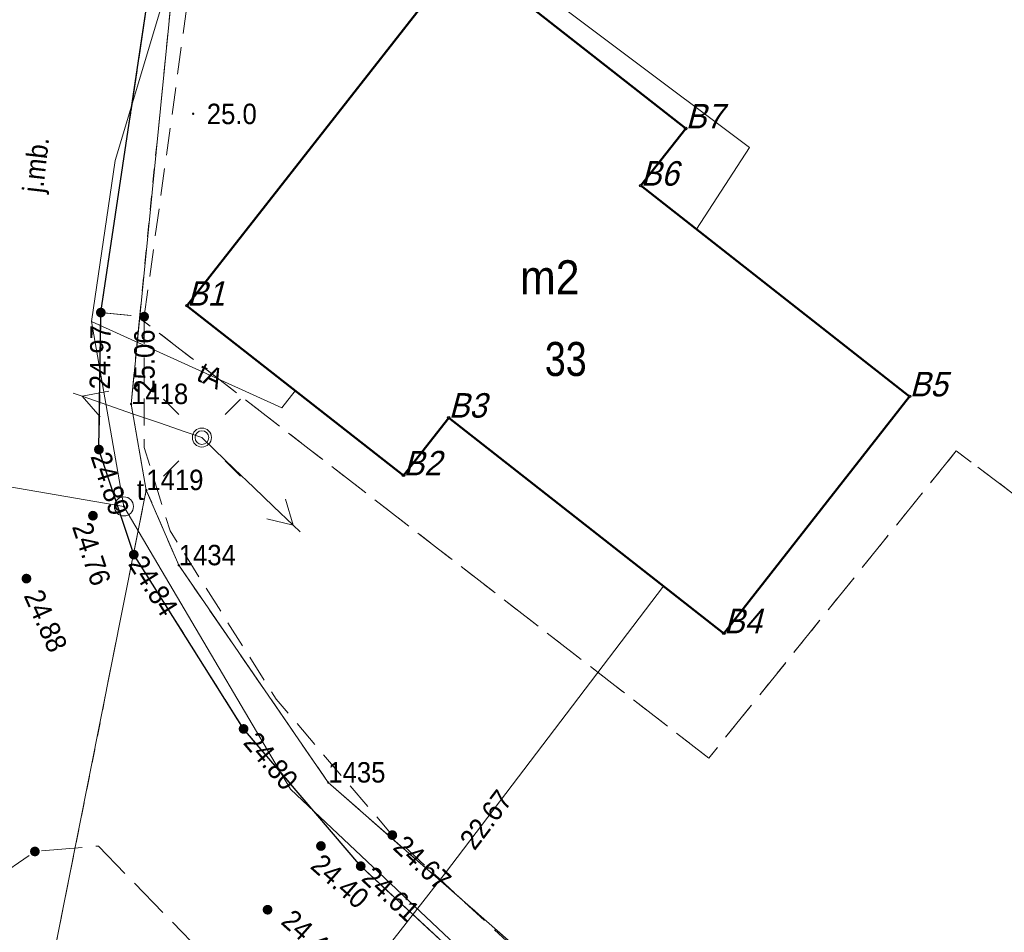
# Model space of a CAD drawing. Header units: metres. Extents: x 6551181 to 6555585, y 5935140 to 5937297.
# Tile 58 of 97: x 6551317 to 6551353, y 5936166 to 5936199. Entities that reach past the tile are written whole.
import ezdxf
from ezdxf.enums import TextEntityAlignment as Align

# ---------------------------------------------------------------- set-up
doc = ezdxf.new("R2010")
doc.units = ezdxf.units.M
for name, pattern in [('1.5_0.5', [2, 1.5, -0.5]), ('218-500', [1, 0.5, -0.5]), ('219-500', [0]), ('mz1.0_0.5', [1.5, 1, -0.5])]:
    doc.linetypes.add(name, pattern=pattern)
for name, color, linetype in [('203-Punkt załamania granicy działki nie stabilizowany', 7, 'Continuous'), ('203-Punkt załamania granicy działki nie stabilizowany-Atr104', 7, 'Continuous'), ('217-Granica konturu klasyfikcyjnego', 7, 'Continuous'), ('218-Granica użytku', 7, 'Continuous'), ('219-Linia granicy', 7, 'Continuous'), ('312-Budynek (powierzchnia)', 7, 'Continuous'), ('312-Numer ewidencyjny budynku', 7, 'Continuous'), ('312-Numer ewidencyjny budynku-Atr124', 7, 'Continuous'), ('chodnik (powierzchnia)', 7, 'Continuous'), ('jezdnia (powierzchnia)', 7, 'Continuous'), ('jezdnia (powierzchnia)-Atr17', 7, 'Continuous'), ('krawężnik (linia)', 7, 'Continuous'), ('latarnia (punkt)', 7, 'Continuous'), ('przewód elektroenergetyczny niskiego napięcia (linia) - symbol', 7, 'Continuous'), ('przewód telekomunikacyjny (linia)', 7, 'Continuous'), ('przewód telekomunikacyjny (linia)-Atr1', 7, 'Continuous'), ('przewód wodociągowy (linia)', 7, 'Continuous'), ('Punkt budynku', 7, 'Continuous'), ('Punkt budynku-Atr103', 7, 'Continuous'), ('punkt o określonej wysokości (sieć wodociągowa)', 7, 'Continuous'), ('punkt o określonej wysokości (sieć wodociągowa)-Atr2', 7, 'Continuous'), ('punkt wysokościowy naturalny', 7, 'Continuous'), ('punkt wysokościowy naturalny-Atr2', 7, 'Continuous'), ('punkt wysokościowy sztuczny', 7, 'Continuous'), ('punkt wysokościowy sztuczny-Atr2', 7, 'Continuous'), ('studzienka okrągła - przewód telekomunikacyjny (punkt)', 7, 'Continuous'), ('studzienka okrągła - przewód telekomunikacyjny (punkt)-Atr17', 7, 'Continuous'), ('słup (punkt)', 7, 'Continuous')]:
    doc.layers.add(name, color=color, linetype=linetype)
doc.styles.get("Standard").update_dxf_attribs({"font": 'arial.ttf'})

# ---------------------------------------------------------------- blocks, each defined once
blk = doc.blocks.new('203')
at = {"linetype": 'Continuous', "lineweight": 0}
h = blk.add_hatch(color=0, dxfattribs=at)
edge = h.paths.add_edge_path()
edge.add_arc((0, 0), 0.045, 0, 360)
blk = doc.blocks.new('PUNKTBUD')
at = {"color": 0}
blk.add_circle((0, 0), 0.045, dxfattribs=at)
blk = doc.blocks.new('PW01')
at = {"linetype": 'Continuous', "lineweight": 13}
h = blk.add_hatch(color=0, dxfattribs=at)
edge = h.paths.add_edge_path()
edge.add_arc((0, 0), 0.045, 0, 360)
blk = doc.blocks.new('SM04')
at = {"color": 0, "linetype": 'Continuous', "lineweight": 13}
blk.add_circle((0, 0), 0.25, dxfattribs=at)
blk = doc.blocks.new('PW02')
at = {"linetype": 'Continuous', "lineweight": 13}
h = blk.add_hatch(color=0, dxfattribs=at)
edge = h.paths.add_edge_path()
edge.add_arc((0, 0), 0.18, 0, 360)
blk = doc.blocks.new('US15')
at = {"color": 0, "linetype": 'Continuous', "lineweight": 13}
blk.add_circle((0, 0), 0.35, dxfattribs=at)
blk = doc.blocks.new('PE04')
at = {"color": 0, "linetype": 'Continuous', "lineweight": 13}
for p, q in [((4.65, 0), (3.784, 0.5)), ((0.65, 0), (0, 0)), ((0.65, 0), (1.65, 0)), ((1.65, 0), (2.65, 0)), ((2.65, 0), (3.65, 0)), ((3.65, 0), (4.65, 0)), ((4.65, 0), (3.784, -0.5)), ((4.65, 0), (5, 0))]:
    blk.add_line(p, q, dxfattribs=at)
blk = doc.blocks.new('SM01')
at = {"color": 0, "linetype": 'Continuous', "lineweight": 13}
for p, q in [((-0.848, 0.848), (-1.414, 1.414)), ((0.849, 0.848), (1.414, 1.414)), ((-0.848, -0.849), (-1.414, -1.414)), ((0.849, -0.849), (1.414, -1.414))]:
    blk.add_line(p, q, dxfattribs=at)
blk.add_circle((0, 0), 0.35, dxfattribs=at)

msp = doc.modelspace()

# ---------------------------------------------------------------- linework, layer by layer
at = {"layer": '217-Granica konturu klasyfikcyjnego', "color": 3, "linetype": '1.5_0.5', "lineweight": 18, "flags": 128}
for points in [[(6551321.07, 5936188.16), (6551320.76, 5936185)], [(6551341.97, 5936172), (6551321.07, 5936188.16)], [(6551320.76, 5936185), (6551321.32, 5936181.84)], [(6551351.05, 5936183.28), (6551341.97, 5936172)], [(6551362.78, 5936174.45), (6551351.05, 5936183.28)], [(6551321.32, 5936181.84), (6551322.51, 5936179.08)], [(6551322.51, 5936179.08), (6551328, 5936171.1)], [(6551328, 5936171.1), (6551347.8, 5936153.74)]]:
    msp.add_lwpolyline(points, dxfattribs=at)
at = {"layer": '218-Granica użytku', "color": 3, "linetype": '218-500', "lineweight": 18, "flags": 128}
for points in [[(6551321.07, 5936188.16), (6551323.06, 5936208.21)], [(6551320.76, 5936185), (6551321.07, 5936188.16)], [(6551321.07, 5936188.16), (6551341.97, 5936172)], [(6551321.32, 5936181.84), (6551320.76, 5936185)], [(6551341.97, 5936172), (6551351.05, 5936183.28)], [(6551351.05, 5936183.28), (6551362.78, 5936174.45)], [(6551317.57, 5936163), (6551321.32, 5936181.84)], [(6551321.32, 5936181.84), (6551322.51, 5936179.08)], [(6551322.51, 5936179.08), (6551328, 5936171.1)], [(6551328, 5936171.1), (6551347.8, 5936153.74)]]:
    msp.add_lwpolyline(points, dxfattribs=at)
at = {"layer": '219-Linia granicy', "color": 7, "linetype": '219-500', "lineweight": 18, "flags": 128}
for points in [[(6551323.06, 5936208.21), (6551320.76, 5936185)], [(6551320.76, 5936185), (6551321.32, 5936181.84)], [(6551317.57, 5936163), (6551321.32, 5936181.84)], [(6551321.32, 5936181.84), (6551322.51, 5936179.08)], [(6551322.51, 5936179.08), (6551328, 5936171.1)], [(6551328, 5936171.1), (6551347.8, 5936153.74)]]:
    msp.add_lwpolyline(points, dxfattribs=at)
at = {"layer": '312-Budynek (powierzchnia)', "color": 7, "linetype": 'Continuous', "lineweight": 50, "flags": 128}
for points in [[(6551322.81, 5936188.61), (6551332.94, 5936201.54)], [(6551332.94, 5936201.54), (6551341.12, 5936195.12)], [(6551341.12, 5936195.12), (6551339.47, 5936193.02)], [(6551339.47, 5936193.02), (6551349.34, 5936185.28)], [(6551330.76, 5936182.38), (6551322.81, 5936188.61)], [(6551349.34, 5936185.28), (6551342.52, 5936176.58)], [(6551332.42, 5936184.5), (6551330.76, 5936182.38)], [(6551342.52, 5936176.58), (6551332.42, 5936184.5)]]:
    msp.add_lwpolyline(points, dxfattribs=at)
at = {"layer": 'chodnik (powierzchnia)', "color": 7, "linetype": 'mz1.0_0.5', "lineweight": 18, "flags": 128}
for points in [[(6551333.71, 5936332.22), (6551332.16, 5936305.04), (6551330.51, 5936296.06), (6551330.35, 5936294.47), (6551330.35, 5936278.37), (6551330.35, 5936276.47), (6551330.82, 5936273.16), (6551331.24, 5936270.5), (6551331.49, 5936267.63), (6551329.4, 5936242.05), (6551326.29, 5936222.09), (6551323.5, 5936204.6), (6551321.24, 5936188.21), (6551319.65, 5936188.36), (6551322.11, 5936204.81), (6551327.17, 5936242.31), (6551330.39, 5936265.19), (6551329.96, 5936267.22), (6551329.39, 5936272.76), (6551329.1, 5936274.41), (6551328.86, 5936276.23), (6551328.83, 5936278.38), (6551328.89, 5936294.47), (6551329.48, 5936296.24), (6551331.12, 5936305.12), (6551331.23, 5936321.12), (6551331.17, 5936323.15), (6551331.1, 5936325.09), (6551330.98, 5936326.14), (6551330.8, 5936327.15), (6551329.8, 5936333.96), (6551328.96, 5936334.85), (6551328.85, 5936339.4), (6551328.73, 5936357.03), (6551328.59, 5936376.23), (6551328.4, 5936397.13), (6551328.02, 5936414.29), (6551329.62, 5936414.39), (6551329.88, 5936397.37), (6551330.09, 5936376.21), (6551330.33, 5936359.57), (6551329.66, 5936339.37), (6551331.72, 5936334.28)], [(6551321.24, 5936188.21), (6551321.24, 5936183.4), (6551322.19, 5936180.34), (6551326.09, 5936174.16), (6551330.35, 5936169.17), (6551339.17, 5936161), (6551361.03, 5936140.83), (6551359.88, 5936139.65), (6551338.07, 5936159.81), (6551329.19, 5936168.03), (6551324.89, 5936173.07), (6551320.86, 5936179.47), (6551319.58, 5936183.33), (6551319.65, 5936188.36)]]:
    msp.add_lwpolyline(points, close=True, dxfattribs=at)
at = {"layer": 'jezdnia (powierzchnia)', "color": 7, "linetype": '1.5_0.5', "lineweight": 18, "flags": 128}
msp.add_lwpolyline([(6551328.96, 5936334.85), (6551328.85, 5936339.4), (6551328.73, 5936357.03), (6551328.59, 5936376.23), (6551328.4, 5936397.13), (6551328.02, 5936414.29), (6551322.56, 5936409.84), (6551322.26, 5936398.68), (6551322.27, 5936387.64), (6551322.38, 5936376.93), (6551322.42, 5936367), (6551322.25, 5936346.98), (6551322.6, 5936337.31), (6551322.85, 5936327.45), (6551322.83, 5936325.77), (6551322.74, 5936320.86), (6551322.68, 5936317.17), (6551322.78, 5936307.21), (6551322.67, 5936297.56), (6551322.68, 5936287.57), (6551322.74, 5936279.01), (6551322.14, 5936267.97), (6551321.65, 5936262.65), (6551321.72, 5936261), (6551321.78, 5936259.98), (6551322.11, 5936257.72), (6551322.27, 5936255.96), (6551322.39, 5936254.52), (6551322.15, 5936252.96), (6551321.69, 5936250.98), (6551320.76, 5936248.16), (6551319.46, 5936245.23), (6551318.96, 5936243.62), (6551318.38, 5936241.01), (6551316.02, 5936222.64), (6551315.83, 5936219.84), (6551316.38, 5936210.81), (6551316.01, 5936207.91), (6551315.14, 5936200.41), (6551314.97, 5936199.68), (6551313.67, 5936198.52), (6551311.34, 5936197.7), (6551307.54, 5936198.81), (6551305.83, 5936196.21), (6551312.51, 5936190.73), (6551313.39, 5936189.35), (6551312.99, 5936186.91), (6551312.92, 5936183.49), (6551313.3, 5936180.11), (6551314.08, 5936177.55), (6551314.7, 5936175.79), (6551314.44, 5936174.65), (6551312.67, 5936172.43), (6551311.85, 5936172.5), (6551311.19, 5936171.27), (6551311.05, 5936169.19), (6551311.25, 5936168.73), (6551309.45, 5936165.18), (6551312.18, 5936163.98), (6551313.59, 5936166.07), (6551317.23, 5936168.57), (6551319.56, 5936168.77), (6551324.09, 5936164.11), (6551325.69, 5936162.67), (6551325.47, 5936161.1), (6551327.95, 5936158.95), (6551329.62, 5936159.04), (6551332.98, 5936156.08), (6551340.48, 5936149.19), (6551347.83, 5936142.43), (6551354.99, 5936135.82), (6551361.1, 5936130.02), (6551368.01, 5936123.21), (6551374.45, 5936116.65), (6551380.77, 5936110.1), (6551380.75, 5936107.84), (6551380.43, 5936106.99), (6551383.32, 5936104.18), (6551384.35, 5936104.44), (6551386.16, 5936104.24), (6551387.51, 5936103), (6551394.02, 5936096.15), (6551400.74, 5936089.06), (6551407.43, 5936082.07), (6551414.96, 5936073.7), (6551417.26, 5936071.24), (6551417.54, 5936068.85), (6551417.08, 5936067.39), (6551416.53, 5936066.51), (6551418.44, 5936064.69), (6551420.06, 5936065.32), (6551421.11, 5936065.47), (6551423.09, 5936065.27), (6551427.21, 5936061.47), (6551434.23, 5936055.28), (6551441.76, 5936048.87), (6551449.56, 5936042.36), (6551457.43, 5936035.97), (6551465.65, 5936029.87), (6551474.74, 5936023.08), (6551483.63, 5936016.83), (6551492.82, 5936010.56), (6551496.69, 5936007.92), (6551496.38, 5936006.4), (6551500.73, 5936003.64), (6551502.28, 5936004.36), (6551510, 5935999.26), (6551519.09, 5935993.33), (6551527.43, 5935987.94), (6551535.54, 5935982.98), (6551543.65, 5935977.72), (6551552.14, 5935972.93), (6551561.61, 5935968.23), (6551570.6, 5935964.82), (6551581.27, 5935961.57), (6551591.01, 5935959.14), (6551597.53, 5935957.63), (6551598.04, 5935956.71), (6551598.34, 5935954.89), (6551601.02, 5935954.23), (6551603.27, 5935956.5), (6551604.19, 5935956.44), (6551614.44, 5935954.25), (6551624.03, 5935952.41), (6551633.65, 5935950.68), (6551643.66, 5935949.13), (6551649.85, 5935948.21), (6551660.16, 5935947.16), (6551670.33, 5935946.28), (6551680.51, 5935945.58), (6551690.73, 5935944.67), (6551701.45, 5935943.82), (6551706.39, 5935943.35), (6551707.39, 5935941.45), (6551711.28, 5935940.88), (6551713.28, 5935942.8), (6551715.25, 5935942.66), (6551721.35, 5935942.22), (6551752.78, 5935940.08), (6551762.58, 5935939.42), (6551772.73, 5935938.68), (6551783.19, 5935937.92), (6551793.12, 5935937.25), (6551803.61, 5935936.53), (6551816.47, 5935935.66), (6551827.08, 5935934.95), (6551837.44, 5935934.3), (6551838.95, 5935934.11), (6551840.54, 5935930.96), (6551844.05, 5935930.93), (6551845.21, 5935933.24), (6551845.88, 5935933.65), (6551848.35, 5935933.59), (6551864.54, 5935932.06), (6551872.1, 5935931.21), (6551883.27, 5935929.95), (6551887.52, 5935929.3), (6551888.3, 5935928.47), (6551889.27, 5935927), (6551889.8, 5935925.29), (6551888.46, 5935921.18), (6551893.61, 5935921.03), (6551897.26, 5935920.92), (6551897.56, 5935926.27), (6551899.74, 5935927.57), (6551904.71, 5935926.85), (6551911.07, 5935925.83), (6551911.71, 5935924.67), (6551912.04, 5935923.9), (6551915.56, 5935923.37), (6551916.14, 5935924.18), (6551916.85, 5935924.92), (6551923.67, 5935923.8), (6551933.47, 5935922.17), (6551946.23, 5935919.92), (6551946.86, 5935918.95), (6551946.97, 5935917.94), (6551949.03, 5935915.66), (6551950.87, 5935917.18), (6551951.58, 5935918.19), (6551952.42, 5935918.86), (6551960.7, 5935917.37), (6551971.47, 5935915.4), (6551981.95, 5935913.57), (6551992.49, 5935911.65), (6551995.74, 5935911.01), (6551996.16, 5935910.41), (6551996.41, 5935909.03), (6552000.08, 5935908.33), (6552001.09, 5935909.46), (6552001.34, 5935909.66), (6552001.89, 5935909.89), (6552011.06, 5935908.38), (6552016.54, 5935907.3), (6552016.98, 5935906.37), (6552017.08, 5935905.24), (6552021, 5935904.44), (6552021.75, 5935905.56), (6552022.37, 5935906.31), (6552031.19, 5935904.66), (6552041.47, 5935902.98), (6552051.85, 5935901.04), (6552054.87, 5935900.36), (6552055.79, 5935898.24), (6552061.21, 5935896.92), (6552062.37, 5935898.83), (6552071.26, 5935896.73), (6552082.21, 5935893.77), (6552092.4, 5935891.09), (6552102.69, 5935888.17), (6552113.23, 5935885.31), (6552123.85, 5935882.37), (6552135.02, 5935879.28), (6552145.58, 5935876.34), (6552156.23, 5935873.42), (6552166.76, 5935870.42), (6552177.31, 5935867.56), (6552187.87, 5935864.65), (6552198.25, 5935861.79), (6552209.38, 5935858.53), (6552220.11, 5935855.69), (6552230.86, 5935852.63), (6552241.36, 5935849.67), (6552251.73, 5935846.66), (6552262.36, 5935843.89), (6552273.37, 5935841.27), (6552283.55, 5935838.85), (6552294.39, 5935836.69), (6552304.73, 5935835.22), (6552315.64, 5935833.74), (6552325.3, 5935832.55), (6552341.64, 5935830.38), (6552342.44, 5935829.69), (6552342.92, 5935828.2), (6552347.56, 5935827.77), (6552348.74, 5935829.5), (6552357.01, 5935828.52), (6552367.7, 5935827.13), (6552378.13, 5935825.75), (6552388.65, 5935824.39), (6552399.32, 5935823.07), (6552410.02, 5935821.67), (6552421.24, 5935820.34), (6552432.45, 5935818.68), (6552443.48, 5935817.42), (6552453.95, 5935816.03), (6552464.58, 5935814.75), (6552475.04, 5935813.29), (6552485.68, 5935811.95), (6552496.02, 5935810.59), (6552506.48, 5935809.35), (6552517.51, 5935807.84), (6552527.97, 5935806.56), (6552538.97, 5935805.09), (6552549.67, 5935803.82), (6552560.33, 5935802.42), (6552563.29, 5935802), (6552563.74, 5935801.13), (6552564.02, 5935800.22), (6552567.24, 5935799.81), (6552567.73, 5935800.53), (6552568.53, 5935801.4), (6552572.89, 5935801.02), (6552583.15, 5935799.96), (6552593.78, 5935798.88), (6552604.38, 5935797.88), (6552604.85, 5935803.41), (6552594.33, 5935804.61), (6552583.62, 5935805.8), (6552573.64, 5935806.91), (6552560.78, 5935808.39), (6552550.39, 5935809.67), (6552539.28, 5935811.02), (6552528.7, 5935812.3), (6552517.88, 5935813.68), (6552507.21, 5935815.18), (6552496.69, 5935816.5), (6552486.46, 5935817.81), (6552475.57, 5935819.24), (6552465.35, 5935820.56), (6552454.34, 5935821.99), (6552444.06, 5935823.33), (6552432.93, 5935824.71), (6552421.95, 5935826.21), (6552410.72, 5935827.55), (6552399.95, 5935828.95), (6552389.17, 5935830.26), (6552378.67, 5935831.73), (6552368.16, 5935833.12), (6552357.84, 5935834.4), (6552341.74, 5935836.31), (6552336.11, 5935837.13), (6552334.8, 5935838.98), (6552330.67, 5935843.7), (6552318.52, 5935843.8), (6552316.94, 5935839.51), (6552316.2, 5935839.6), (6552305.46, 5935841.19), (6552295.05, 5935842.73), (6552284.97, 5935844.88), (6552274.4, 5935847.14), (6552263.73, 5935849.7), (6552253.14, 5935852.53), (6552242.97, 5935855.52), (6552232.46, 5935858.37), (6552221.65, 5935861.46), (6552210.76, 5935864.4), (6552199.91, 5935867.46), (6552189.25, 5935870.45), (6552178.83, 5935873.3), (6552168.21, 5935876.2), (6552157.7, 5935879.19), (6552146.88, 5935882.12), (6552136.56, 5935885.03), (6552125.26, 5935888.16), (6552114.69, 5935891.09), (6552104.07, 5935894), (6552093.85, 5935896.89), (6552083.28, 5935899.67), (6552072.56, 5935902.58), (6552063.5, 5935904.64), (6552052.58, 5935906.96), (6552042.37, 5935908.85), (6552032.31, 5935910.58), (6552022.24, 5935912.51), (6552011.71, 5935914.3), (6552002.97, 5935915.91), (6551993.33, 5935917.67), (6551982.85, 5935919.56), (6551972.16, 5935921.42), (6551961.7, 5935923.41), (6551953.29, 5935924.88), (6551942.99, 5935926.75), (6551934.58, 5935928.16), (6551924.41, 5935929.85), (6551914.55, 5935931.45), (6551905.1, 5935932.89), (6551895.51, 5935934.28), (6551883.79, 5935935.93), (6551872.57, 5935937.31), (6551861.48, 5935938.41), (6551857.21, 5935938.77), (6551855.83, 5935941.56), (6551851.73, 5935941.94), (6551850.16, 5935939.44), (6551849.12, 5935939.43), (6551837.69, 5935940.23), (6551827.26, 5935940.93), (6551816.56, 5935941.65), (6551812.11, 5935941.89), (6551811.08, 5935942.83), (6551810.63, 5935944.01), (6551806.62, 5935944.32), (6551805.99, 5935943.23), (6551804.96, 5935942.43), (6551799.31, 5935943), (6551795.45, 5935943.07), (6551783.27, 5935943.93), (6551772.84, 5935944.64), (6551762.97, 5935945.37), (6551756.57, 5935946.71), (6551756.45, 5935947.99), (6551753.18, 5935948.46), (6551752.63, 5935947.03), (6551751.78, 5935946.29), (6551742.41, 5935946.78), (6551732.33, 5935947.44), (6551722.23, 5935948.29), (6551712.3, 5935948.93), (6551701.77, 5935949.75), (6551691.2, 5935950.61), (6551680.87, 5935951.49), (6551670.8, 5935952.18), (6551660.52, 5935953.19), (6551650.73, 5935954.13), (6551644.52, 5935955.05), (6551634.47, 5935956.54), (6551625.17, 5935958.24), (6551619.83, 5935959.35), (6551619.26, 5935960.49), (6551619.22, 5935962.61), (6551616.6, 5935963.05), (6551615.17, 5935961.02), (6551614.13, 5935960.5), (6551605.28, 5935962.2), (6551598.18, 5935963.63), (6551597.76, 5935964.59), (6551597.78, 5935967.09), (6551594.81, 5935968.01), (6551593.76, 5935965.74), (6551592.79, 5935964.93), (6551592.31, 5935964.89), (6551582.34, 5935967.37), (6551580.88, 5935967.83), (6551580.18, 5935968.71), (6551580.27, 5935970.63), (6551577.49, 5935971.77), (6551576.35, 5935970.29), (6551575.07, 5935969.6), (6551572.38, 5935970.41), (6551563.7, 5935973.87), (6551554.87, 5935978.16), (6551546.49, 5935983.02), (6551538.48, 5935988.13), (6551530.39, 5935993.18), (6551522.02, 5935998.55), (6551512.6, 5936004.66), (6551512.61, 5936005.55), (6551512.85, 5936007.35), (6551509.68, 5936009.41), (6551508.18, 5936008.59), (6551507, 5936008.48), (6551503.89, 5936010.34), (6551495.82, 5936015.64), (6551486.91, 5936021.79), (6551477.95, 5936028.1), (6551468.99, 5936034.63), (6551460.81, 5936040.8), (6551453.03, 5936047.14), (6551445.31, 5936053.57), (6551437.77, 5936059.97), (6551432.57, 5936064.65), (6551432.07, 5936066.32), (6551432.09, 5936068.02), (6551434.37, 5936071.22), (6551434.62, 5936071.59), (6551431.83, 5936073.34), (6551429.29, 5936070.94), (6551427.75, 5936070.76), (6551425.93, 5936071.17), (6551425.46, 5936071.49), (6551419.42, 5936077.79), (6551411.69, 5936086.16), (6551404.87, 5936093.24), (6551398.24, 5936100.37), (6551391.7, 5936107.27), (6551389.12, 5936111.46), (6551389.9, 5936112.46), (6551387.37, 5936115.19), (6551385.78, 5936114.88), (6551384.49, 5936114.89), (6551378.57, 5936120.76), (6551371.92, 5936127.68), (6551366.59, 5936132.83), (6551366.87, 5936133.78), (6551367.08, 5936134.17), (6551367.64, 5936134.92), (6551365, 5936137.57), (6551363.64, 5936136.69), (6551362.7, 5936136.71), (6551359.88, 5936139.65), (6551338.07, 5936159.81), (6551329.19, 5936168.03), (6551324.89, 5936173.07), (6551320.86, 5936179.47), (6551319.58, 5936183.33), (6551319.65, 5936188.36), (6551322.11, 5936204.81), (6551327.17, 5936242.31), (6551330.39, 5936265.19), (6551329.96, 5936267.22), (6551329.39, 5936272.76), (6551329.1, 5936274.41), (6551328.86, 5936276.23), (6551328.83, 5936278.38), (6551328.89, 5936294.47)], close=True, dxfattribs=at)
at = {"layer": 'krawężnik (linia)', "color": 7, "linetype": 'Continuous', "lineweight": 25, "flags": 128}
for points in [[(6551319.65, 5936188.36), (6551322.11, 5936204.81), (6551327.17, 5936242.31), (6551330.39, 5936265.19)], [(6551359.88, 5936139.65), (6551338.07, 5936159.81), (6551329.19, 5936168.03), (6551324.89, 5936173.07), (6551320.86, 5936179.47), (6551319.58, 5936183.33), (6551319.65, 5936188.36)]]:
    msp.add_lwpolyline(points, dxfattribs=at)
at = {"layer": 'przewód telekomunikacyjny (linia)', "color": 30, "linetype": 'Continuous', "lineweight": 18, "flags": 128}
for points in [[(6551577.56, 5935969.78), (6551558.1, 5935977.67), (6551541.07, 5935987.63), (6551523.09, 5935999.32), (6551500.23, 5936015.25), (6551478.62, 5936030.42), (6551435.11, 5936064.96), (6551431.93, 5936068.47), (6551424.59, 5936076.24), (6551401.41, 5936101.07), (6551349.77, 5936151.06), (6551345.64, 5936152.9), (6551326.61, 5936170.86), (6551320.5, 5936181.24), (6551319.31, 5936188.03), (6551320.18, 5936193.94), (6551324.57, 5936208.6), (6551328.76, 5936220.93), (6551331.98, 5936279.65), (6551330.32, 5936294.8), (6551328.94, 5936337.53), (6551328.97, 5936354.79), (6551330.37, 5936359.85), (6551331.25, 5936369.88)], [(6551341.52, 5936191.42), (6551343.46, 5936194.42), (6551324.57, 5936208.6)], [(6551319.31, 5936188.03), (6551326.29, 5936184.86), (6551326.78, 5936185.49)], [(6551302.57, 5936104.3), (6551298.67, 5936112.15), (6551304.41, 5936144.79), (6551310.15, 5936169.99), (6551310.25, 5936170.38), (6551312.32, 5936182.65), (6551320.5, 5936181.24)]]:
    msp.add_lwpolyline(points, dxfattribs=at)
at = {"layer": 'przewód wodociągowy (linia)', "color": 5, "linetype": 'Continuous', "lineweight": 18, "flags": 128}
msp.add_lwpolyline([(6551306.88, 5936167.39), (6551324.51, 5936157.81), (6551332.3, 5936167.78), (6551340.31, 5936178.31)], dxfattribs=at)

# ---------------------------------------------------------------- block references
at = {"layer": '203-Punkt załamania granicy działki nie stabilizowany', "color": 7, "linetype": 'Continuous', "lineweight": 18}
for p in [(6551320.76, 5936185), (6551321.32, 5936181.84), (6551322.51, 5936179.08), (6551328, 5936171.1)]:
    msp.add_blockref('203', p, dxfattribs=at)
at = {"layer": 'latarnia (punkt)', "color": 7, "linetype": 'Continuous', "lineweight": 18}
msp.add_blockref('SM01', (6551323.36, 5936183.77), dxfattribs=at)
at = {"layer": 'przewód elektroenergetyczny niskiego napięcia (linia) - symbol', "color": 1, "linetype": 'Continuous', "lineweight": 18}
for rotation in [160.973, 316.139]:
    msp.add_blockref('PE04', (6551323.36, 5936183.77), dxfattribs=dict(at, rotation=rotation))
at = {"layer": 'Punkt budynku', "color": 5, "linetype": 'Continuous', "lineweight": 18}
for p in [(6551341.12, 5936195.12), (6551339.47, 5936193.02), (6551322.81, 5936188.61), (6551349.34, 5936185.28), (6551332.42, 5936184.5), (6551330.76, 5936182.38), (6551342.52, 5936176.58)]:
    msp.add_blockref('PUNKTBUD', p, dxfattribs=at)
at = {"layer": 'punkt o określonej wysokości (sieć wodociągowa)', "color": 5, "linetype": 'Continuous', "lineweight": 13}
msp.add_blockref('PW01', (6551332.3, 5936167.78), dxfattribs=at)
at = {"layer": 'punkt wysokościowy naturalny', "color": 7, "linetype": 'Continuous', "lineweight": 13}
for p in [(6551323.04, 5936195.66), (6551320.5, 5936181.24)]:
    msp.add_blockref('PW01', p, dxfattribs=at)
at = {"layer": 'punkt wysokościowy sztuczny', "color": 7, "linetype": 'Continuous', "lineweight": 13}
for p in [(6551319.65, 5936188.36), (6551321.24, 5936188.21), (6551319.58, 5936183.33), (6551319.36, 5936180.9), (6551320.86, 5936179.47), (6551316.92, 5936178.59), (6551324.89, 5936173.07), (6551330.35, 5936169.17), (6551327.73, 5936168.77), (6551317.23, 5936168.57), (6551329.19, 5936168.03), (6551325.77, 5936166.43)]:
    msp.add_blockref('PW02', p, dxfattribs=at)
at = {"layer": 'studzienka okrągła - przewód telekomunikacyjny (punkt)', "color": 30, "linetype": 'Continuous', "lineweight": 18}
msp.add_blockref('US15', (6551320.5, 5936181.24), dxfattribs=at)
at = {"layer": 'słup (punkt)', "color": 7, "linetype": 'Continuous', "lineweight": 18}
msp.add_blockref('SM04', (6551323.36, 5936183.77), dxfattribs=at)

# ---------------------------------------------------------------- texts
at = {"layer": '203-Punkt załamania granicy działki nie stabilizowany-Atr104', "color": 7, "width": 0.9}
for s, p in [('1418', (6551320.76, 5936185)), ('1419', (6551321.32, 5936181.84)), ('1434', (6551322.51, 5936179.08)), ('1435', (6551328, 5936171.1))]:
    msp.add_text(s, height=0.75, dxfattribs=at).set_placement(p)
at = {"layer": '312-Numer ewidencyjny budynku', "color": 7, "linetype": 'Continuous', "lineweight": 18, "width": 0.79}
msp.add_text('33', height=1.25, dxfattribs=at).set_placement((6551335.95, 5936187.28), align=Align.TOP_LEFT)
at = {"layer": '312-Numer ewidencyjny budynku-Atr124', "color": 7, "width": 0.9}
msp.add_text('m2', height=1.25, dxfattribs=at).set_placement((6551336.13, 5936189.03), align=Align.CENTER)
at = {"layer": 'jezdnia (powierzchnia)-Atr17', "color": 7, "width": 0.9}
msp.add_text('j.mb.', height=0.75, rotation=83.383, dxfattribs=at).set_placement((6551317.52, 5936192.73))
at = {"layer": 'przewód telekomunikacyjny (linia)-Atr1', "color": 30, "width": 0.9}
msp.add_text('tA', height=0.75, rotation=335.575, dxfattribs=at).set_placement((6551323.27, 5936186.23), align=Align.MIDDLE_LEFT)
at = {"layer": 'Punkt budynku-Atr103', "color": 5, "oblique": 15, "width": 0.9}
for s, p in [('B7', (6551341.12, 5936195.12)), ('B6', (6551339.47, 5936193.02)), ('B1', (6551322.81, 5936188.61)), ('B5', (6551349.34, 5936185.28)), ('B3', (6551332.42, 5936184.5)), ('B2', (6551330.76, 5936182.38)), ('B4', (6551342.52, 5936176.58))]:
    msp.add_text(s, height=0.9, dxfattribs=at).set_placement(p)
at = {"layer": 'punkt o określonej wysokości (sieć wodociągowa)-Atr2', "color": 5, "width": 0.9}
msp.add_text('22.67', height=0.75, rotation=52.74, dxfattribs=at).set_placement((6551333.07, 5936168.8), align=Align.MIDDLE_LEFT)
at = {"layer": 'punkt wysokościowy naturalny-Atr2', "color": 7, "width": 0.9}
msp.add_text('25.0', height=0.75, dxfattribs=at).set_placement((6551323.54, 5936195.28))
at = {"layer": 'punkt wysokościowy sztuczny-Atr2', "color": 7, "width": 0.9}
for s, rotation, p in [('24.97', 89.203, (6551319.61, 5936185.54)), ('25.06', 90, (6551321.25, 5936185.38)), ('24.89', -71.654, (6551319.62, 5936183.2)), ('24.76', 288.308, (6551318.94, 5936180.62)), ('24.84', -57.802, (6551320.95, 5936179.33)), ('24.88', 293.933, (6551317.15, 5936178.12)), ('24.80', -49.53, (6551325.13, 5936172.79)), ('24.67', -42.809, (6551330.59, 5936168.95)), ('24.40', 318.476, (6551327.55, 5936168.26)), ('24.61', -42.79, (6551329.43, 5936167.81)), ('24.48', 318.476, (6551326.47, 5936166.22))]:
    msp.add_text(s, height=0.75, rotation=rotation, dxfattribs=at).set_placement(p, align=Align.MIDDLE_LEFT)
at = {"layer": 'studzienka okrągła - przewód telekomunikacyjny (punkt)-Atr17', "color": 30, "width": 0.9}
msp.add_text('t', height=0.75, dxfattribs=at).set_placement((6551320.97, 5936181.48))

doc.saveas('drawing.dxf')
